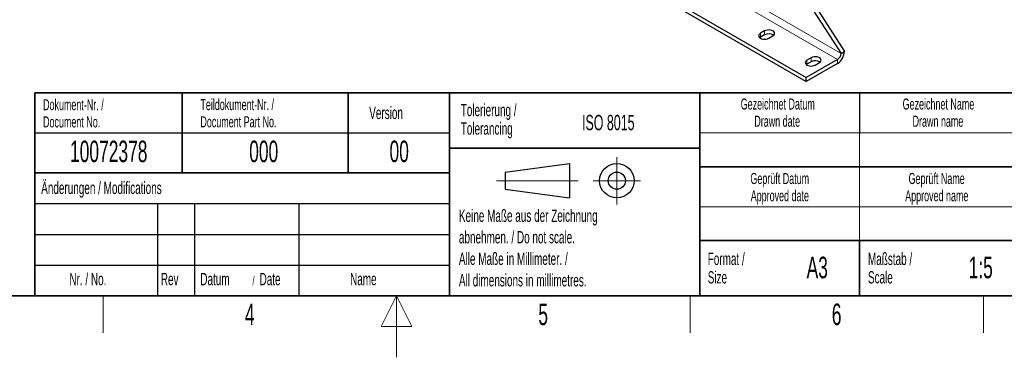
# Model space of a CAD drawing. Header units: millimetres. Extents: x 5 to 418, y 2 to 292.
# Tile 13 of 36: x 156 to 316, y 2 to 57. Entities that reach past the tile are written whole.
import ezdxf

# ---------------------------------------------------------------- set-up
doc = ezdxf.new("R2010")
doc.units = ezdxf.units.MM
doc.layers.add('SLD-0', color=7, linetype='Continuous')
doc.styles.add('SLDTEXTSTYLE0', font='TXT', dxfattribs={"width": 0.605})

msp = doc.modelspace()

# ---------------------------------------------------------------- linework, layer by layer
at = {"color": 7, "linetype": 'Continuous', "lineweight": 18}
for p, q in [((234.4448, 81.8074), (288.7506, 50.4573)), ((235.0105, 82.7872), (289.3163, 51.4371)), ((276.1924, 54.0494), (276.1924, 54.7027)), ((276.8712, 54.4413), (276.8712, 55.0945)), ((283.7726, 49.6735), (283.7726, 50.3267)), ((284.4514, 50.0653), (284.4514, 50.7186)), ((288.7506, 49.8041), (288.7506, 50.4573))]:
    msp.add_line(p, q, dxfattribs=at)
at = {"color": 7, "linetype": 'Continuous', "lineweight": 25}
for p, q in [((229.3537, 78.8683), (283.6595, 47.5183)), ((229.3537, 78.2151), (283.6595, 46.865)), ((282.5849, 61.9005), (289.3163, 51.4371)), ((283.1713, 62.1948), (289.882, 51.7637)), ((276.8712, 55.0945), (276.1924, 54.7027)), ((276.1924, 54.0494), (276.0957, 53.9842)), ((276.8712, 54.4413), (276.1924, 54.0494)), ((277.5501, 53.9189), (278.2289, 54.3108)), ((289.3163, 51.4371), (289.882, 51.7637)), ((288.7506, 50.4573), (283.6595, 47.5183)), ((288.7506, 49.8041), (283.6595, 46.865)), ((283.7726, 49.6735), (283.6759, 49.6082)), ((284.4514, 50.7186), (283.7726, 50.3267)), ((284.4514, 50.0653), (283.7726, 49.6735)), ((285.1302, 49.543), (285.8091, 49.9348)), ((283.6595, 46.865), (283.6595, 47.5183))]:
    msp.add_line(p, q, dxfattribs=at)
at = {"color": 7, "linetype": 'Continuous', "lineweight": 25, "flags": 128}
for points in [[(276.1924, 54.7027), (276.0399, 54.5879), (275.944, 54.4542), (275.9112, 54.3108), (275.944, 54.1673), (276.0399, 54.0337), (276.1924, 53.9189), (276.3912, 53.8308), (276.6228, 53.7755), (276.8712, 53.7566), (277.1197, 53.7755), (277.3512, 53.8308), (277.5501, 53.9189)], [(278.2289, 54.3108), (278.3814, 54.4256), (278.4774, 54.5592), (278.5101, 54.7027), (278.4774, 54.8461), (278.3814, 54.9798), (278.2289, 55.0945), (278.0301, 55.1826), (277.7985, 55.238), (277.5501, 55.2568), (277.3016, 55.238), (277.0701, 55.1826), (276.8712, 55.0945)], [(283.7726, 50.3267), (283.62, 50.2119), (283.5241, 50.0783), (283.4914, 49.9348), (283.5241, 49.7914), (283.62, 49.6577), (283.7726, 49.543), (283.9714, 49.4549), (284.203, 49.3995), (284.4514, 49.3806), (284.6999, 49.3995), (284.9314, 49.4549), (285.1302, 49.543)], [(285.8091, 49.9348), (285.9616, 50.0496), (286.0575, 50.1833), (286.0902, 50.3267), (286.0575, 50.4701), (285.9616, 50.6038), (285.8091, 50.7186), (285.6102, 50.8067), (285.3787, 50.862), (285.1302, 50.8809), (284.8818, 50.862), (284.6502, 50.8067), (284.4514, 50.7186)]]:
    msp.add_lwpolyline(points, dxfattribs=at)
at = {"color": 7, "linetype": 'Continuous', "lineweight": 25}
for centre, radius, start, end in [((277.5437, 53.1882), 1.4221, 56.642426, 118.219191), ((287.4257, 51.8755), 2.4589, 302.605478, 357.394522), ((288.0881, 51.493), 1.2294, 302.605478, 357.394522), ((285.1239, 48.8123), 1.4221, 56.642426, 118.219191)]:
    msp.add_arc(centre, radius, start, end, dxfattribs=at)
at = {"layer": 'SLD-0', "lineweight": 35}
for p, q in [((158.1167, 45), (225.6167, 45)), ((158.1167, 45), (158.1167, 32)), ((182.1167, 45), (182.1167, 32)), ((209.1167, 45), (209.1167, 32)), ((225.6167, 45), (225.6167, 32)), ((225.6167, 45), (266.3305, 45)), ((225.6167, 45), (225.6167, 36)), ((266.3305, 12), (266.3305, 45)), ((266.3305, 45), (266.3305, 12)), ((318, 45), (266.3305, 45)), ((225.6167, 36), (266.3305, 36)), ((225.6167, 36), (225.6167, 12)), ((266.3305, 33), (318, 33)), ((158.1167, 32), (158.1167, 12)), ((158.1167, 32), (225.6167, 32)), ((266.3305, 21), (318, 21)), ((292.3305, 21), (292.3305, 12)), ((26, 12), (408, 12)), ((225.6167, 12), (266.3305, 12)), ((266.3305, 12), (318, 12))]:
    msp.add_line(p, q, dxfattribs=at)
at = {"layer": 'SLD-0'}
for p, q in [((292.3305, 45), (292.3305, 38.5)), ((158.1167, 38.5), (225.6167, 38.5)), ((158.1167, 27), (225.6167, 27)), ((178.1167, 27), (178.1167, 12)), ((184.1167, 27), (184.1167, 12)), ((201.1167, 27), (201.1167, 12)), ((158.1167, 22), (225.6167, 22)), ((158.1167, 17), (225.6167, 17))]:
    msp.add_line(p, q, dxfattribs=at)
at = {"layer": 'SLD-0', "lineweight": 18}
for p, q in [((266.3305, 38.5), (318, 38.5)), ((292.3305, 38.5), (292.3305, 33)), ((252.8396, 34.5746), (252.8396, 26.8746)), ((292.3305, 33), (292.3305, 26.5)), ((233.2396, 30.7246), (246.5396, 30.7246)), ((248.9896, 30.7246), (256.6896, 30.7246)), ((266.3305, 26.5), (318, 26.5)), ((292.3305, 26.5), (292.3305, 21)), ((169.25, 6), (169.25, 12)), ((264.75, 6), (264.75, 12)), ((312.5, 6), (312.5, 12))]:
    msp.add_line(p, q, dxfattribs=at)
at = {"layer": 'SLD-0', "lineweight": 25}
for p, q in [((234.6396, 32.1246), (245.1396, 33.5246)), ((234.6396, 32.1246), (234.6396, 29.3246)), ((245.1396, 33.5246), (245.1396, 27.9246)), ((158.1167, 32), (225.6167, 32)), ((234.6396, 29.3246), (245.1396, 27.9246))]:
    msp.add_line(p, q, dxfattribs=at)
at = {"layer": 'SLD-0', "color": 7, "linetype": 'Continuous', "lineweight": 35}
for p in [(225.6167, 32), (158.1167, 12)]:
    msp.add_line(p, (225.6167, 12), dxfattribs=at)
at = {"layer": 'SLD-0', "color": 7, "linetype": 'Continuous', "lineweight": 18}
for p, q in [((217, 12), (214.5, 7)), ((217, 2), (217, 12)), ((219.5, 7), (217, 12)), ((214.5, 7), (219.5, 7))]:
    msp.add_line(p, q, dxfattribs=at)
at = {"layer": 'SLD-0', "lineweight": 25}
for radius in [2.8, 1.4]:
    msp.add_circle((252.8396, 30.7246), radius, dxfattribs=at)

# ---------------------------------------------------------------- texts
at = {"layer": 'SLD-0', "style": 'SLDTEXTSTYLE0'}
for s, insert, char_height, attachment_point in [('Dokument-Nr. /', (159.4707, 43.9891), 1.8, 1), ('Teildokument-Nr. /', (185.0721, 44.0073), 1.8, 1), ('Tolerierung /', (227.4391, 43.2172), 2, 1), ('Gezeichnet Datum', (279.0254, 44.1039), 1.8, 2), ('Gezeichnet Name', (305.1708, 44.1039), 1.8, 2), ('Version', (212.5452, 42.7601), 2, 1), ('Document No.', (159.4707, 41.1891), 1.8, 1), ('Document Part No.', (185.0721, 41.2073), 1.8, 1), ('Tolerancing', (227.4391, 40.2172), 2, 1), ('ISO 8015', (247.1716, 41.4342), 2.5, 1), ('Drawn date', (278.9303, 41.3039), 1.8, 2), ('Drawn name', (305.0871, 41.3039), 1.8, 2), ('10072378', (170.1557, 37.243), 3.5, 2), ('000', (195.3767, 37.243), 3.5, 2), ('00', (217.424, 37.2527), 3.5, 2), ('Geprüft Datum', (279.3494, 31.9851), 1.8, 2), ('Geprüft Name', (304.8762, 31.9851), 1.8, 2), ('Änderungen / Modifications', (159.1698, 30.5619), 2, 1), ('Approved date', (279.362, 29.1851), 1.8, 2), ('Approved name', (304.9003, 29.1851), 1.8, 2), ('Keine Maße aus der Zeichnung', (227.1404, 26.0307), 2, 1), ('abnehmen. / Do not scale.', (227.1404, 22.5307), 2, 1), ('Alle Maße in Millimeter. /', (227.1404, 19.0307), 2, 1), ('Format /', (267.6251, 19.0116), 2, 1), ('A3', (285.4515, 18.3609), 3.5, 2), ('Maßstab /', (293.7029, 19.0116), 2, 1), ('1:5', (312.0467, 18.3609), 3.5, 2), ('Size', (267.6251, 16.0116), 2, 1), ('Scale', (293.7029, 16.0116), 2, 1), ('Nr. / No.', (163.7532, 15.7244), 2, 1), ('Rev', (178.6351, 15.7244), 2, 1), ('Datum', (185.0629, 15.7244), 2, 1), ('/', (193.5459, 15.2243), 1.5, 1), ('Date', (194.7022, 15.7244), 2, 1), ('Name', (209.4275, 15.729), 2, 1), ('All dimensions in millimetres.', (227.1404, 15.5307), 2, 1), ('4', (193.1027, 10.743), 3.5, 2), ('5', (240.8527, 10.743), 3.5, 2), ('6', (288.6027, 10.743), 3.5, 2)]:
    msp.add_mtext(s, dxfattribs=dict(at, insert=insert, char_height=char_height, attachment_point=attachment_point))

doc.saveas('drawing.dxf')
